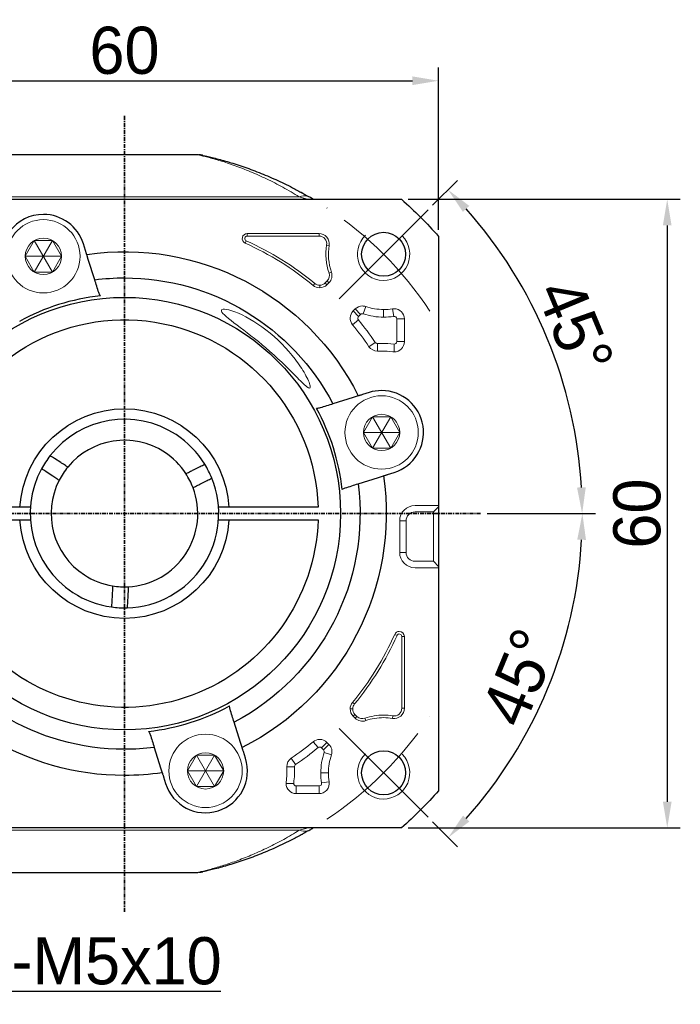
# Model space of a CAD drawing. Header units: millimetres. Extents: x 821 to 1314, y 1003 to 1351.
# Tile 4 of 9: x 909 to 972, y 1178 to 1272. Entities that reach past the tile are written whole.
import ezdxf

# ---------------------------------------------------------------- set-up
doc = ezdxf.new("R2010")
doc.units = ezdxf.units.MM
doc.header["$PDSIZE"] = -5
doc.linetypes.add('CENTER', pattern=[0.6, 0.375, -0.075, 0.075, -0.075])
doc.linetypes.add('点画线', pattern=[18, 12, -2, 2, -2])
doc.layers.get('0').update_dxf_attribs({"lineweight": 18})
doc.layers.get('Defpoints').update_dxf_attribs({"lineweight": 18})
for name, color, linetype, lineweight in [('3中心线层', 1, 'CENTER', 35), ('7中心线层', 7, '点画线', 18), ('尺寸线', 7, 'Continuous', 18), ('尺寸线层', 3, 'Continuous', 18), ('粗实线', 7, 'Continuous', 50), ('细实线', 7, 'Continuous', 18)]:
    doc.layers.add(name, color=color, linetype=linetype, lineweight=lineweight)
doc.styles.add('工程字', font='txt')
doc.dimstyles.new('副本 ISO-25', dxfattribs={"dimtxt": 4.5, "dimasz": 2.5, "dimexe": 1.25, "dimexo": 0.625, "dimtad": 1, "dimtxsty": '工程字', "dimcen": 2.5, "dimdle": 5, "dimadec": 0, "dimazin": 0, "dimtfac": 1, "dimtmove": 0, "dimatfit": 3, "dimfxl": 1, "dimtolj": 1, "dimarcsym": 0})

# ---------------------------------------------------------------- blocks, each defined once
blk = doc.blocks.new('*D9')
at = {"layer": 'Defpoints', "color": 0}
for p in [(949.14, 1265.78), (889.14, 1250.922), (949.14, 1250.922)]:
    blk.add_point(p, dxfattribs=at)
at = {"layer": '尺寸线层', "color": 0, "lineweight": -2}
for p, q in [((889.14, 1251.547), (889.14, 1267.03)), ((949.14, 1251.547), (949.14, 1267.03)), ((891.64, 1265.78), (946.64, 1265.78))]:
    blk.add_line(p, q, dxfattribs=at)
at = {"layer": '尺寸线层', "color": 0}
for points in [[(891.64, 1266.197), (891.64, 1265.364), (889.14, 1265.78)], [(946.64, 1265.364), (946.64, 1266.197), (949.14, 1265.78)]]:
    blk.add_solid(points, dxfattribs=at)
at = {"layer": '尺寸线层', "color": 0, "insert": (919.14, 1268.655), "char_height": 4.5, "attachment_point": 5, "style": '工程字'}
blk.add_mtext('\\A1;60', dxfattribs=at)
blk = doc.blocks.new('*D15')
at = {"layer": 'Defpoints', "color": 0}
for p in [(891.891, 1199.716), (896.891, 1199.716), (891.891, 1178.873)]:
    blk.add_point(p, dxfattribs=at)
at = {"layer": '尺寸线层', "color": 0, "lineweight": -2}
for p, q in [((891.891, 1199.091), (891.891, 1177.623)), ((896.891, 1199.091), (896.891, 1177.623)), ((889.391, 1178.873), (886.891, 1178.873)), ((896.891, 1178.873), (891.891, 1178.873)), ((899.391, 1178.873), (928.331, 1178.873))]:
    blk.add_line(p, q, dxfattribs=at)
at = {"layer": '尺寸线层', "color": 0}
for points in [[(889.391, 1178.456), (889.391, 1179.289), (891.891, 1178.873)], [(899.391, 1179.289), (899.391, 1178.456), (896.891, 1178.873)]]:
    blk.add_solid(points, dxfattribs=at)
at = {"layer": '尺寸线层', "color": 0, "insert": (916.72, 1181.748), "char_height": 4.5, "attachment_point": 5, "style": '工程字'}
blk.add_mtext('\\A1;4-M5x10', dxfattribs=at)
blk = doc.blocks.new('*D16')
at = {"layer": 'Defpoints', "color": 0}
for p in [(945.597, 1254.464), (945.597, 1194.464), (970.976, 1194.464)]:
    blk.add_point(p, dxfattribs=at)
at = {"layer": '尺寸线层', "color": 0, "lineweight": -2}
for p, q in [((946.222, 1254.464), (972.226, 1254.464)), ((970.976, 1251.964), (970.976, 1196.964)), ((946.222, 1194.464), (972.226, 1194.464))]:
    blk.add_line(p, q, dxfattribs=at)
at = {"layer": '尺寸线层', "color": 0}
for points in [[(971.392, 1251.964), (970.559, 1251.964), (970.976, 1254.464)], [(970.559, 1196.964), (971.392, 1196.964), (970.976, 1194.464)]]:
    blk.add_solid(points, dxfattribs=at)
at = {"layer": '尺寸线层', "color": 0, "insert": (968.101, 1224.464), "char_height": 4.5, "attachment_point": 5, "rotation": 90, "style": '工程字'}
blk.add_mtext('\\A1;60', dxfattribs=at)
blk = doc.blocks.new('*D23')
at = {"layer": 'Defpoints', "color": 0}
for p in [(948.131, 1253.456), (939.646, 1244.97), (961.36, 1235.777), (872.353, 1224.464), (953.14, 1224.464)]:
    blk.add_point(p, dxfattribs=at)
at = {"layer": '尺寸线层', "color": 0, "lineweight": -2}
for p, q in [((948.573, 1253.898), (950.931, 1256.256)), ((953.765, 1224.464), (964.1, 1224.464))]:
    blk.add_line(p, q, dxfattribs=at)
blk.add_arc((919.14, 1224.464), 43.71, 3.2775, 41.7225, dxfattribs=at)
at = {"layer": '尺寸线层', "color": 0}
for points in [[(952.067, 1253.84), (951.461, 1253.268), (950.048, 1255.372)], [(962.362, 1226.951), (963.195, 1226.975), (962.85, 1224.464)]]:
    blk.add_solid(points, dxfattribs=at)
at = {"layer": '尺寸线层', "color": 0, "insert": (962.179, 1242.292), "char_height": 4.5, "attachment_point": 5, "rotation": 292.5, "style": '工程字'}
blk.add_mtext('\\A1;45%%d', dxfattribs=at)
blk = doc.blocks.new('*D24')
at = {"layer": 'Defpoints', "color": 0}
for p in [(872.353, 1224.464), (953.14, 1224.464), (939.646, 1203.958), (957.013, 1202.598), (948.131, 1195.473)]:
    blk.add_point(p, dxfattribs=at)
at = {"layer": '尺寸线层', "color": 0, "lineweight": -2}
for p, q in [((953.765, 1224.464), (964.122, 1224.464)), ((948.573, 1195.031), (950.947, 1192.657))]:
    blk.add_line(p, q, dxfattribs=at)
blk.add_arc((919.14, 1224.464), 43.732, 318.27581, 356.72419, dxfattribs=at)
at = {"layer": '尺寸线层', "color": 0}
for points in [[(963.217, 1221.953), (962.384, 1221.977), (962.872, 1224.464)], [(951.477, 1195.645), (952.083, 1195.072), (950.063, 1193.541)]]:
    blk.add_solid(points, dxfattribs=at)
at = {"layer": '尺寸线层', "color": 0, "insert": (956.887, 1208.829), "char_height": 4.5, "attachment_point": 5, "rotation": 67.5, "style": '工程字'}
blk.add_mtext('\\A1;45%%d', dxfattribs=at)

msp = doc.modelspace()

# ---------------------------------------------------------------- linework, layer by layer
for p, q in [((901.6757, 1254.6988), (935.8288, 1254.6988)), ((937.7194, 1251.1948), (930.866, 1251.1948)), ((930.866, 1250.9541), (930.866, 1251.1948)), ((930.866, 1250.9541), (937.7194, 1250.9541)), ((937.7194, 1250.9541), (937.7194, 1251.1948)), ((930.7682, 1250.4954), (930.6701, 1250.2756)), ((938.4497, 1250.0958), (938.6873, 1250.0573)), ((938.6755, 1247.4286), (938.9032, 1247.5065)), ((937.3151, 1246.4301), (937.1616, 1246.2447)), ((937.7867, 1246.2603), (937.7867, 1246.0196)), ((938.4987, 1246.6659), (938.3098, 1246.477)), ((938.3098, 1246.477), (938.48, 1246.3068)), ((938.48, 1246.3068), (938.6689, 1246.4957)), ((938.4987, 1246.6659), (938.6689, 1246.4957)), ((941.1713, 1243.9932), (940.9825, 1243.8044)), ((941.4988, 1243.288), (940.9825, 1243.8044)), ((941.6876, 1243.4769), (941.1713, 1243.9932)), ((941.4988, 1243.288), (941.6876, 1243.4769)), ((941.9457, 1243.5367), (942.1822, 1244.2275)), ((943.8887, 1243.9436), (943.8887, 1243.2134)), ((944.8499, 1243.2909), (944.7329, 1244.0116)), ((941.4829, 1242.9515), (940.9204, 1242.486)), ((945.1403, 1243.0438), (945.1403, 1240.876)), ((945.1403, 1243.0438), (945.8705, 1243.0438)), ((945.8705, 1240.876), (945.8705, 1243.0438)), ((943.0958, 1240.8075), (942.4927, 1240.396)), ((943.3026, 1240.6983), (943.3026, 1239.9681)), ((944.89, 1240.6258), (944.89, 1239.8955)), ((945.1403, 1240.876), (945.8705, 1240.876)), ((946.89, 1225.2314), (948.64, 1225.2314)), ((949.14, 1225.2314), (948.64, 1225.2314)), ((949.14, 1225.1216), (948.64, 1224.6228)), ((949.14, 1225.2314), (949.14, 1225.1216)), ((949.14, 1225.1216), (949.14, 1224.124)), ((945.4237, 1220.7651), (945.4237, 1223.7651)), ((946.0323, 1220.7651), (946.0323, 1223.7651)), ((946.89, 1224.6228), (948.64, 1224.6228)), ((949.14, 1224.124), (949.14, 1220.4062)), ((949.14, 1220.4062), (949.14, 1219.4086)), ((948.64, 1219.9074), (946.89, 1219.9074)), ((948.64, 1219.2989), (946.89, 1219.2989)), ((949.14, 1219.4086), (948.64, 1219.9074)), ((949.14, 1219.2989), (948.64, 1219.2989)), ((949.14, 1219.4086), (949.14, 1219.2989)), ((945.171, 1212.8361), (944.9513, 1212.9343)), ((945.6298, 1212.7383), (945.8705, 1212.7383)), ((945.6298, 1212.7383), (945.6298, 1205.8849)), ((945.8705, 1205.8849), (945.8705, 1212.7383)), ((941.1058, 1206.2892), (940.9204, 1206.4427)), ((945.6298, 1205.8849), (945.8705, 1205.8849)), ((940.936, 1205.8176), (940.6953, 1205.8176)), ((941.1527, 1205.2945), (940.9825, 1205.1243)), ((940.9825, 1205.1243), (941.1713, 1204.9355)), ((941.3415, 1205.1056), (941.1527, 1205.2945)), ((941.3415, 1205.1056), (941.1713, 1204.9355)), ((942.1042, 1204.9288), (942.1822, 1204.7011)), ((944.7715, 1205.1546), (944.7329, 1204.917)), ((937.6271, 1202.1214), (937.1616, 1202.6839)), ((937.9637, 1202.1055), (938.48, 1202.6218)), ((937.9637, 1202.1055), (938.1526, 1201.9167)), ((938.1526, 1201.9167), (938.6689, 1202.433)), ((938.6689, 1202.433), (938.48, 1202.6218)), ((938.2124, 1201.6586), (938.9032, 1201.4221)), ((935.3739, 1200.3017), (934.6437, 1200.3017)), ((935.4831, 1200.5085), (935.0716, 1201.1117)), ((938.6192, 1199.7156), (937.889, 1199.7156)), ((935.3015, 1198.7143), (934.5711, 1198.7143)), ((937.7194, 1198.464), (935.5516, 1198.464)), ((935.5516, 1198.464), (935.5516, 1197.7338)), ((937.7194, 1198.464), (937.7194, 1197.7338)), ((937.9665, 1198.7544), (938.6873, 1198.8714)), ((935.5516, 1197.7338), (937.7194, 1197.7338)), ((935.8288, 1194.2298), (901.6757, 1194.2298))]:
    msp.add_line(p, q)
for centre in [(911.3968, 1249.0225), (943.6982, 1232.2075), (926.8832, 1199.9061)]:
    msp.add_circle(centre, 1.7321)
for centre, radius, start, end in [((930.866, 1250.7143), 0.4805, 90, 245.929385), ((937.7194, 1250.2143), 0.9805, 350.781377, 90), ((919.14, 1224.4643), 28.5102, 50.39475, 65.929385), ((943.8887, 1249.2131), 5.5102, 170.781377, 198.896119), ((937.9756, 1247.189), 0.9805, 315, 18.896119), ((937.7867, 1247.0001), 0.9805, 270, 315), ((937.7867, 1247.0001), 0.9805, 230.39475, 270), ((941.6758, 1243.111), 0.9805, 135, 219.60525), ((941.8646, 1243.2999), 0.9805, 90, 135), ((941.8646, 1243.2999), 0.9805, 71.103881, 90), ((943.8887, 1249.2131), 5.9997, 251.103881, 270), ((944.89, 1243.0438), 0.9805, 90, 99.218623), ((944.89, 1243.0438), 0.9805, 0, 90), ((919.14, 1224.4643), 28.9997, 34.302587, 39.60525), ((943.8887, 1249.2131), 5.9997, 270, 279.218623), ((943.6982, 1232.2075), 8.4997, 90, 92.59118), ((943.6982, 1232.2075), 8.4997, 82.17173, 90), ((944.89, 1240.876), 0.9805, 270, 0), ((943.3026, 1240.9486), 0.9805, 214.302587, 270), ((943.3026, 1240.9486), 0.9805, 270, 272.59118), ((944.89, 1240.876), 0.9805, 262.17173, 270), ((919.14, 1224.4643), 28.5102, 320.39475, 335.929385), ((945.39, 1212.7383), 0.4805, 90, 155.929385), ((945.39, 1212.7383), 0.4805, 0, 90), ((941.6758, 1205.8176), 0.9805, 140.39475, 180), ((944.89, 1205.8849), 0.9805, 260.781377, 0), ((941.6758, 1205.8176), 0.9805, 180, 225), ((941.8646, 1205.6288), 0.9805, 225, 288.896119), ((943.8887, 1199.7156), 5.5102, 90, 108.896119), ((943.8887, 1199.7156), 5.5102, 80.781377, 90), ((919.14, 1224.4643), 28.9997, 304.302587, 309.60525), ((937.7867, 1201.9285), 0.9805, 90, 129.60525), ((937.7867, 1201.9285), 0.9805, 45, 90), ((937.9756, 1201.7397), 0.9805, 341.103881, 45), ((943.8887, 1199.7156), 5.9997, 161.103881, 180), ((935.6242, 1200.3017), 0.9805, 124.302587, 180), ((935.6242, 1200.3017), 0.9805, 180, 182.59118), ((926.8832, 1199.9061), 8.4997, 352.17173, 2.59118), ((943.8887, 1199.7156), 5.9997, 180, 189.218623), ((935.5516, 1198.7143), 0.9805, 172.17173, 180), ((935.5516, 1198.7143), 0.9805, 180, 270), ((937.7194, 1198.7143), 0.9805, 270, 9.218623)]:
    msp.add_arc(centre, radius, start, end)
at = {"extrusion": (0, 0, -1)}
for centre, radius, start, end in [((-937.7194, 1250.2143), 0.7398, 90, 189.218623), ((-919.14, 1224.4643), 28.2695, 114.070615, 129.60525), ((-943.8887, 1249.2131), 5.2695, 341.103881, 9.218623), ((-937.9756, 1247.189), 0.7398, 161.103881, 225), ((-937.7867, 1247.0001), 0.7398, 270, 309.60525), ((-937.7867, 1247.0001), 0.7398, 225, 270), ((-943.8887, 1249.2131), 5.2695, 270, 288.896119), ((-943.8887, 1249.2131), 5.2695, 260.781377, 270), ((-919.14, 1224.4643), 28.2695, 140.39475, 145.697413), ((-943.6982, 1232.2075), 7.7695, 87.40882, 90), ((-943.6982, 1232.2075), 7.7695, 90, 97.82827), ((-946.89, 1223.7651), 1.4663, 0, 90), ((-946.89, 1223.7651), 0.8577, 0, 90), ((-946.89, 1220.7651), 1.4663, 270, 0), ((-946.89, 1220.7651), 0.8577, 270, 0), ((-919.14, 1224.4643), 28.2695, 204.070615, 219.60525), ((-941.6758, 1205.8176), 0.7398, 0, 39.60525), ((-944.89, 1205.8849), 0.7398, 180, 279.218623), ((-941.6758, 1205.8176), 0.7398, 315, 0), ((-941.8646, 1205.6288), 0.7398, 251.103881, 315), ((-943.8887, 1199.7156), 5.2695, 71.103881, 90), ((-943.8887, 1199.7156), 5.2695, 90, 99.218623), ((-919.14, 1224.4643), 28.2695, 230.39475, 235.697413), ((-943.8887, 1199.7156), 5.2695, 0, 18.896119), ((-926.8832, 1199.9061), 7.7695, 177.40882, 187.82827), ((-943.8887, 1199.7156), 5.2695, 350.781377, 0)]:
    msp.add_arc(centre, radius, start, end, dxfattribs=at)
for centre, major_axis, start_param, end_param in [((935.8288, 1252.9333), (-1.0114, -1.7254), 3.3165106, 3.8466841), ((935.8288, 1195.9954), (-1.0114, 1.7254), 2.4365012, 2.9666747)]:
    msp.add_ellipse(centre, major_axis=major_axis, ratio=0.6888272, start_param=start_param, end_param=end_param)
for points, knots in [([(935.8288, 1254.6988), (935.3094, 1255.0104), (934.2715, 1255.633), (932.7151, 1256.424), (931.1775, 1257.1108), (929.6871, 1257.6861), (928.2778, 1258.1513), (927.2465, 1258.4408), (926.6049, 1258.6032), (926.265, 1258.6845), (926.1473, 1258.7118), (926.1429, 1258.7131), (926.1383, 1258.7134)], [0, 0, 0, 0, 0.1323272, 0.264402, 0.3960277, 0.5274442, 0.659115, 0.7918025, 0.8579932, 0.9244531, 0.9912763, 1, 1, 1, 1]), ([(935.8288, 1254.6988), (935.9323, 1254.6684), (936.0873, 1254.6229), (936.2736, 1254.5662), (936.4185, 1254.5219), (936.5078, 1254.4943), (936.542, 1254.4837)], [0, 0, 0, 0, 0.366926, 0.5501014, 0.7344006, 1, 1, 1, 1]), ([(936.5413, 1254.4839), (936.5457, 1254.4826), (936.58, 1254.4719), (936.5926, 1254.468), (936.6042, 1254.4643)], [0, 0, 0, 0, 0.078422, 1, 1, 1, 1]), ([(930.7682, 1250.4954), (930.725, 1250.5271), (930.6386, 1250.5903), (930.6167, 1250.7675), (930.709, 1250.9203), (930.8136, 1250.9428), (930.866, 1250.9541)], [0, 0, 0, 0, 0.2504474, 0.5, 0.7495526, 1, 1, 1, 1]), ([(932.64, 1242.0168), (931.6564, 1242.7733), (930.5468, 1243.3977), (928.8401, 1244.0367), (928.3267, 1244.0398), (928.4676, 1243.5469), (929.0724, 1243.0711), (930.7034, 1241.841), (931.6961, 1241.09), (932.64, 1240.2846)], [0, 0, 0, 0, 0.25, 0.25, 0.5, 0.5, 0.75, 0.75, 1, 1, 1, 1]), ([(941.4829, 1242.9515), (941.4532, 1243.0091), (941.3938, 1243.1243), (941.4638, 1243.2335), (941.4988, 1243.288)], [0, 0, 0, 0, 0.5, 1, 1, 1, 1]), ([(932.64, 1240.2846), (933.7026, 1239.3778), (934.6911, 1238.4091), (935.9146, 1237.1654), (936.2919, 1236.7754), (936.8116, 1236.3675), (936.9286, 1236.4024), (936.8237, 1236.918), (936.6347, 1237.3383), (936.133, 1238.2297), (935.8115, 1238.7175), (934.7009, 1240.1757), (933.7503, 1241.1629), (932.64, 1242.0168)], [0, 0, 0, 0, 0.25, 0.25, 0.375, 0.375, 0.5, 0.5, 0.625, 0.625, 0.75, 0.75, 1, 1, 1, 1]), ([(943.3026, 1240.6983), (943.2615, 1240.7037), (943.1791, 1240.7146), (943.1236, 1240.7765), (943.0958, 1240.8075)], [0, 0, 0, 0, 0.4991029, 1, 1, 1, 1]), ([(945.1403, 1240.876), (945.1241, 1240.8082), (945.092, 1240.6734), (944.9571, 1240.6416), (944.89, 1240.6258)], [0, 0, 0, 0, 0.5025748, 1, 1, 1, 1]), ([(945.171, 1212.8361), (945.2027, 1212.8793), (945.266, 1212.9657), (945.4431, 1212.9876), (945.5959, 1212.8953), (945.6185, 1212.7907), (945.6298, 1212.7383)], [0, 0, 0, 0, 0.2504474, 0.5, 0.7495526, 1, 1, 1, 1]), ([(937.6271, 1202.1214), (937.6847, 1202.1511), (937.8, 1202.2105), (937.9091, 1202.1405), (937.9637, 1202.1055)], [0, 0, 0, 0, 0.5, 1, 1, 1, 1]), ([(935.3739, 1200.3017), (935.3794, 1200.3428), (935.3903, 1200.4252), (935.4521, 1200.4807), (935.4831, 1200.5085)], [0, 0, 0, 0, 0.499116, 1, 1, 1, 1]), ([(935.5516, 1198.464), (935.4839, 1198.4802), (935.349, 1198.5124), (935.3173, 1198.6472), (935.3015, 1198.7143)], [0, 0, 0, 0, 0.5025738, 1, 1, 1, 1]), ([(937.9665, 1198.7544), (937.9587, 1198.6777), (937.9429, 1198.5242), (937.7939, 1198.4841), (937.7194, 1198.464)], [0, 0, 0, 0, 0.500011, 1, 1, 1, 1]), ([(926.3707, 1190.2695), (926.4097, 1190.2788), (926.6625, 1190.3396), (927.3736, 1190.5187), (928.6041, 1190.8796), (929.9676, 1191.3455), (931.3955, 1191.9107), (932.8628, 1192.5772), (934.3457, 1193.3385), (935.3342, 1193.9326), (935.8288, 1194.2298)], [0, 0, 0, 0, 0.0287584, 0.1679333, 0.3071957, 0.4454802, 0.5836293, 0.7220356, 0.8609002, 1, 1, 1, 1]), ([(935.8288, 1194.2298), (936.0069, 1194.2827), (936.2814, 1194.3642), (936.4999, 1194.4319), (936.5439, 1194.4455), (936.5483, 1194.4469)], [0, 0, 0, 0, 0.6302264, 0.9714081, 1, 1, 1, 1]), ([(926.1386, 1190.2149), (926.1341, 1190.2138), (926.1276, 1190.2123), (926.1881, 1190.2263), (926.3147, 1190.2561), (926.3707, 1190.2695)], [0, 0, 0, 0, 0.0002341, 0.6278325, 1, 1, 1, 1])]:
    msp.add_open_spline(points, degree=3, knots=knots)
for points, degree in [([(941.6876, 1243.4769), (941.7264, 1243.5052), (941.8039, 1243.5619), (941.8984, 1243.5451), (941.9457, 1243.5367)], 3), ([(944.8499, 1243.2909), (944.9266, 1243.283), (945.0801, 1243.2673), (945.1202, 1243.1183), (945.1403, 1243.0438)], 3), ([(943.3139, 1240.6985), (943.3026, 1240.6983)], 1), ([(944.89, 1240.6258), (944.8786, 1240.6258), (944.8672, 1240.6265), (944.8559, 1240.628)], 3), ([(938.1526, 1201.9167), (938.1809, 1201.8779), (938.2376, 1201.8004), (938.2208, 1201.7059), (938.2124, 1201.6586)], 3), ([(935.3741, 1200.2904), (935.3739, 1200.3017)], 1), ([(935.3015, 1198.7143), (935.3014, 1198.7257), (935.3021, 1198.7371), (935.3036, 1198.7484)], 3)]:
    msp.add_open_spline(points, degree=degree)
at = {"layer": '3中心线层'}
for p, q in [((919.14, 1186.4643), (919.14, 1262.4643)), ((953.14, 1224.4643), (872.3526, 1224.4643))]:
    msp.add_line(p, q, dxfattribs=at)
at = {"layer": '7中心线层'}
for p, q in [((939.6461, 1244.9704), (948.1314, 1253.4557)), ((939.6461, 1203.9582), (948.1314, 1195.473))]:
    msp.add_line(p, q, dxfattribs=at)
for start, end in [(33.521659, 56.478341), (303.521659, 326.478341)]:
    msp.add_arc((919.14, 1224.4643), 35, start, end, dxfattribs=at)
at = {"layer": '尺寸线'}
for p, q in [((946.0323, 1223.7651), (945.4237, 1223.7651)), ((948.64, 1224.6228), (948.64, 1219.9074)), ((946.0323, 1220.7651), (945.4237, 1220.7651))]:
    msp.add_line(p, q, dxfattribs=at)
at = {"layer": '尺寸线', "color": 7}
for centre in [(943.8887, 1249.2131), (943.8887, 1199.7156)]:
    msp.add_arc(centre, 2.5, 133.387088, 45.024333, dxfattribs=at)
at = {"layer": '粗实线', "linetype": 'Continuous', "lineweight": 30}
for p, q in [((926.1547, 1258.7143), (895.7381, 1258.7143)), ((892.6825, 1254.4643), (945.5975, 1254.4643)), ((892.6825, 1254.4643), (945.5975, 1254.4643)), ((915.4122, 1249.5893), (915.2117, 1250.2254)), ((949.14, 1250.9218), (949.14, 1219.2989)), ((949.14, 1250.9218), (949.14, 1219.2989)), ((915.6864, 1248.7197), (915.5341, 1249.2029)), ((916.2967, 1246.784), (915.6864, 1248.7197)), ((942.4954, 1236.0224), (941.8593, 1235.8218)), ((940.9897, 1235.5476), (939.054, 1234.9373)), ((941.4729, 1235.7), (940.9897, 1235.5476)), ((913.0505, 1229.3386), (912.462, 1229.7231)), ((912.2301, 1228.0829), (911.6416, 1228.4673)), ((925.7287, 1228.6392), (926.3559, 1228.9566)), ((944.2649, 1228.1921), (944.901, 1228.3926)), ((926.406, 1227.3008), (927.0332, 1227.6182)), ((941.4596, 1227.3076), (943.3954, 1227.9179)), ((943.3954, 1227.9179), (943.8786, 1228.0703)), ((909.158, 1225.0643), (908.04, 1225.0643)), ((937.6303, 1225.0643), (929.122, 1225.0643)), ((908.04, 1223.8643), (909.158, 1223.8643)), ((929.122, 1223.8643), (937.6303, 1223.8643)), ((949.14, 1219.2989), (949.14, 1198.0068)), ((949.14, 1219.2989), (949.14, 1198.0068)), ((917.9635, 1216.7536), (917.9247, 1216.0517)), ((919.4612, 1216.6709), (919.4225, 1215.969)), ((930.2233, 1202.6146), (929.613, 1204.5503)), ((921.9832, 1202.1447), (922.5936, 1200.209)), ((930.3756, 1202.1314), (930.2233, 1202.6146)), ((930.698, 1201.1089), (930.4975, 1201.745)), ((922.5936, 1200.209), (922.7459, 1199.7258)), ((922.8677, 1199.3394), (923.0683, 1198.7033)), ((945.5975, 1194.4643), (892.6825, 1194.4643)), ((945.5975, 1194.4643), (892.6825, 1194.4643)), ((895.7381, 1190.2143), (926.1551, 1190.2143))]:
    msp.add_line(p, q, dxfattribs=at)
at = {"layer": '粗实线', "color": 0, "lineweight": 30}
for centre in [(943.8887, 1249.2131), (943.8887, 1199.7156)]:
    msp.add_circle(centre, 2.1, dxfattribs=at)
at = {"layer": '粗实线', "linetype": 'Continuous', "lineweight": 30, "extrusion": (0, 0, -1)}
for radius, start, end in [(40, 131.409622, 138.590378), (40, 131.409622, 138.590378), (25, 81.706896, 153.293104), (22.5, 82.740348, 90), (22.5, 90, 152.259652), (20.6414, 270, 90), (20.6414, 90, 270), (18.5, 19.791512, 178.141433), (10, 3.439813, 176.560187), (25, 171.706896, 243.293104), (22.5, 172.740348, 242.259652), (18.5, 181.858567, 317.285651), (10, 183.439813, 356.560187), (22.5, 270, 332.259652), (25, 270, 333.293104), (22.5, 262.740348, 270), (25, 261.706896, 270), (40, 221.409622, 228.590378), (40, 221.409622, 228.590378)]:
    msp.add_arc((-919.14, 1224.4643), radius, start, end, dxfattribs=at)
at = {"layer": '粗实线', "linetype": 'Continuous', "lineweight": 30}
for centre, radius, start, end in [((911.3968, 1249.0225), 4, 90, 197.5), ((911.3968, 1249.0225), 4, 17.5, 90), ((919.14, 1224.4643), 20.9162, 96.317702, 118.682298), ((943.6982, 1232.2075), 4, 90, 107.5), ((943.6982, 1232.2075), 4, 287.500017, 90), ((919.14, 1224.4643), 20.9162, 6.317702, 28.682298), ((919.14, 1224.4643), 9, 56.84238, 142.062189), ((919.14, 1224.4643), 7, 56.84238, 140.691741), ((919.14, 1224.4643), 9, 31.622572, 56.84238), ((919.14, 1224.4643), 7, 32.99302, 56.84238), ((919.14, 1224.4643), 9, 142.061948, 151.622258), ((919.14, 1224.4643), 9, 151.622572, 236.84238), ((919.14, 1224.4643), 9, 22.062552, 31.622862), ((919.14, 1224.4643), 7, 152.99302, 236.84238), ((919.14, 1224.4643), 9, 271.622572, 22.062189), ((919.14, 1224.4643), 7, 272.99302, 20.691741), ((919.14, 1224.4643), 7, 236.84238, 260.691741), ((919.14, 1224.4643), 9, 236.84238, 262.062189), ((919.14, 1224.4643), 9, 262.063596, 271.621213), ((919.14, 1224.4643), 20.9162, 276.317702, 298.682298), ((926.8832, 1199.9061), 4, 197.500017, 17.5)]:
    msp.add_arc(centre, radius, start, end, dxfattribs=at)
for centre, major_axis, ratio, start_param, end_param in [((926.1969, 1256.701), (0.4277, 1.9537), 0.9910457, 0.122289, 0.2173971), ((926.1969, 1256.701), (0.4277, 1.9537), 0.9910457, 0, 0.0754095), ((935.8288, 1252.9333), (-1.0114, -1.7254), 0.6888272, 3.1415927, 3.3165103), ((935.8288, 1195.9954), (-1.0114, 1.7254), 0.6888272, 2.966675, 3.1415927), ((926.1969, 1192.2277), (0.4277, -1.9537), 0.9910457, 6.0657882, 6.2831853)]:
    msp.add_ellipse(centre, major_axis=major_axis, ratio=ratio, start_param=start_param, end_param=end_param, dxfattribs=at)
for points, degree in [([(926.4774, 1258.6811), (926.296, 1258.7156), (926.2905, 1258.7033)], 2), ([(936.618, 1254.7536), (936.0249, 1255.122)], 1), ([(916.6852, 1245.552), (916.5556, 1245.9631), (916.4261, 1246.3737), (916.2967, 1246.784)], 3), ([(916.8383, 1245.2535), (916.7657, 1245.3504), (916.7173, 1245.4503), (916.6852, 1245.552)], 3), ([(937.822, 1234.5489), (937.7203, 1234.5168), (937.6107, 1234.4993), (937.4896, 1234.5031)], 3), ([(939.054, 1234.9373), (938.6437, 1234.8079), (938.2331, 1234.6785), (937.822, 1234.5489)], 3), ([(912.462, 1229.7231), (912.322, 1229.8146), (912.1819, 1229.9061), (912.0419, 1229.9976)], 3), ([(911.6416, 1228.4673), (911.5015, 1228.5589), (911.3615, 1228.6503), (911.2215, 1228.7418)], 3), ([(913.7237, 1228.8988), (913.4077, 1228.5128), (913.1299, 1228.0875), (912.9033, 1227.643)], 3), ([(926.3559, 1228.9566), (926.5052, 1229.0322), (926.6544, 1229.1077), (926.8037, 1229.1832)], 3), ([(925.6884, 1226.9377), (925.5122, 1227.4044), (925.2828, 1227.8576), (925.0111, 1228.2761)], 3), ([(927.0332, 1227.6182), (927.1825, 1227.6938), (927.3317, 1227.7693), (927.481, 1227.8448)], 3), ([(939.9291, 1226.766), (940.0261, 1226.8386), (940.1259, 1226.8871), (940.2277, 1226.9191)], 3), ([(940.2277, 1226.9191), (940.6387, 1227.0487), (941.0494, 1227.1782), (941.4596, 1227.3076)], 3), ([(917.9247, 1216.0517), (917.9155, 1215.8846), (917.9063, 1215.7176), (917.8971, 1215.5506)], 3), ([(919.4225, 1215.969), (919.4133, 1215.802), (919.404, 1215.635), (919.3948, 1215.4679)], 3), ([(929.2245, 1205.7823), (929.1924, 1205.884), (929.1749, 1205.9936), (929.1787, 1206.1147)], 3), ([(929.613, 1204.5503), (929.4836, 1204.9606), (929.3541, 1205.3712), (929.2245, 1205.7823)], 3), ([(921.4416, 1203.6752), (921.5142, 1203.5782), (921.5627, 1203.4784), (921.5948, 1203.3766)], 3), ([(921.5948, 1203.3766), (921.7244, 1202.9656), (921.8539, 1202.555), (921.9832, 1202.1447)], 3), ([(936.0249, 1193.8067), (936.618, 1194.1751)], 1), ([(936.8403, 1194.27), (936.9572, 1194.3385), (937.0679, 1194.4044), (937.1677, 1194.4643)], 3), ([(926.2905, 1190.2254), (926.296, 1190.213), (926.4774, 1190.2476)], 2)]:
    msp.add_open_spline(points, degree=degree, dxfattribs=at)
for points, knots in [([(926.6246, 1258.6547), (926.5886, 1258.6625), (926.5166, 1258.6782), (926.7166, 1258.6348), (927.1004, 1258.5481), (927.8112, 1258.3772), (928.7027, 1258.1391), (929.6735, 1257.8447), (930.6801, 1257.5147), (931.9858, 1257.0371), (933.585, 1256.3593), (934.9751, 1255.6927), (935.8232, 1255.2292), (936.1404, 1255.0524)], [0, 0, 0, 0, 0.0663768, 0.1327871, 0.1992303, 0.2653755, 0.3980578, 0.463951, 0.5296956, 0.6610878, 0.7927036, 0.9224406, 1, 1, 1, 1]), ([(937.1677, 1254.4643), (937.1667, 1254.4649), (937.1658, 1254.4655), (937.0661, 1254.5254), (936.9574, 1254.59), (936.8403, 1254.6587)], [0.15429395, 0.15429395, 0.15429395, 0.15429395, 0.16265421, 0.16265421, 1, 1, 1, 1]), ([(915.5343, 1249.2022), (915.5329, 1249.2066), (915.5315, 1249.211), (915.5229, 1249.2383), (915.5163, 1249.2594), (915.4996, 1249.3123), (915.4893, 1249.3448), (915.4665, 1249.4171), (915.4536, 1249.4579), (915.4312, 1249.5291), (915.4217, 1249.5593), (915.4122, 1249.5893)], [0, 0, 0, 0, 0.2115356, 0.2115356, 0.4229944, 0.4229944, 0.6356664, 0.6356664, 0.8509644, 0.8509644, 1, 1, 1, 1]), ([(941.8593, 1235.8218), (941.8156, 1235.8081), (941.7714, 1235.7941), (941.689, 1235.7681), (941.6497, 1235.7557), (941.5817, 1235.7343), (941.5521, 1235.725), (941.5068, 1235.7107), (941.4903, 1235.7055), (941.4815, 1235.7027), (941.4771, 1235.7013), (941.4727, 1235.6999)], [0, 0, 0, 0, 0.2183987, 0.2183987, 0.4368728, 0.4368728, 0.6541149, 0.6541149, 0.8686839, 0.8686839, 1, 1, 1, 1]), ([(913.7257, 1228.8975), (913.7218, 1228.9), (913.7108, 1228.9072), (913.6614, 1228.9395), (913.6242, 1228.9638), (913.5308, 1229.0248), (913.4734, 1229.0623), (913.3464, 1229.1453), (913.2749, 1229.192), (913.1522, 1229.2722), (913.1012, 1229.3055), (913.0505, 1229.3386)], [0, 0, 0, 0, 0.2135041, 0.2135041, 0.4269713, 0.4269713, 0.6410212, 0.6410212, 0.8562277, 0.8562277, 1, 1, 1, 1]), ([(925.0091, 1228.275), (925.0132, 1228.2771), (925.0249, 1228.2831), (925.0776, 1228.3097), (925.1173, 1228.3298), (925.2167, 1228.3801), (925.2779, 1228.4111), (925.4134, 1228.4796), (925.4895, 1228.5182), (925.6203, 1228.5844), (925.6747, 1228.6119), (925.7287, 1228.6392)], [0, 0, 0, 0, 0.2135041, 0.2135041, 0.4269713, 0.4269713, 0.6410212, 0.6410212, 0.8562277, 0.8562277, 1, 1, 1, 1]), ([(912.9053, 1227.6418), (912.9014, 1227.6443), (912.8904, 1227.6515), (912.841, 1227.6838), (912.8037, 1227.7081), (912.7104, 1227.769), (912.653, 1227.8066), (912.5259, 1227.8896), (912.4545, 1227.9363), (912.3318, 1228.0164), (912.2808, 1228.0498), (912.2301, 1228.0829)], [0, 0, 0, 0, 0.2135041, 0.2135041, 0.4269713, 0.4269713, 0.6410212, 0.6410212, 0.8562277, 0.8562277, 1, 1, 1, 1]), ([(943.8778, 1228.07), (943.8822, 1228.0714), (943.8866, 1228.0728), (943.9139, 1228.0814), (943.935, 1228.0881), (943.9879, 1228.1047), (944.0205, 1228.115), (944.0928, 1228.1378), (944.1336, 1228.1507), (944.2047, 1228.1731), (944.2349, 1228.1826), (944.2649, 1228.1921)], [0, 0, 0, 0, 0.2115356, 0.2115356, 0.4229944, 0.4229944, 0.6356664, 0.6356664, 0.8509644, 0.8509644, 1, 1, 1, 1]), ([(925.6864, 1226.9367), (925.6905, 1226.9387), (925.7022, 1226.9447), (925.7549, 1226.9714), (925.7946, 1226.9914), (925.894, 1227.0418), (925.9552, 1227.0727), (926.0907, 1227.1413), (926.1668, 1227.1798), (926.2976, 1227.246), (926.352, 1227.2735), (926.406, 1227.3008)], [0, 0, 0, 0, 0.2135041, 0.2135041, 0.4269713, 0.4269713, 0.6410212, 0.6410212, 0.8562277, 0.8562277, 1, 1, 1, 1]), ([(910.1623, 1225.0643), (910.1577, 1225.0643), (910.1407, 1225.0643), (910.0667, 1225.0643), (910.011, 1225.0643), (909.8714, 1225.0643), (909.7855, 1225.0643), (909.5957, 1225.0643), (909.4891, 1225.0643), (909.3073, 1225.0643), (909.2324, 1225.0643), (909.158, 1225.0643)], [0, 0, 0, 0, 0.2143841, 0.2143841, 0.4287539, 0.4287539, 0.6433501, 0.6433501, 0.8583945, 0.8583945, 1, 1, 1, 1]), ([(929.122, 1225.0643), (929.0097, 1225.0643), (928.8958, 1225.0643), (928.6839, 1225.0643), (928.5828, 1225.0643), (928.4075, 1225.0643), (928.3308, 1225.0643), (928.2121, 1225.0643), (928.1684, 1225.0643), (928.1287, 1225.0643), (928.1241, 1225.0643), (928.1195, 1225.0643)], [0, 0, 0, 0, 0.2155949, 0.2155949, 0.4311982, 0.4311982, 0.6466607, 0.6466607, 0.8617206, 0.8617206, 1, 1, 1, 1]), ([(909.158, 1223.8643), (909.2703, 1223.8643), (909.3842, 1223.8643), (909.5961, 1223.8643), (909.6971, 1223.8643), (909.8724, 1223.8643), (909.9492, 1223.8643), (910.0679, 1223.8643), (910.1116, 1223.8643), (910.1513, 1223.8643), (910.1559, 1223.8643), (910.1605, 1223.8643)], [0, 0, 0, 0, 0.2155949, 0.2155949, 0.4311982, 0.4311982, 0.6466607, 0.6466607, 0.8617206, 0.8617206, 1, 1, 1, 1]), ([(928.1177, 1223.8643), (928.1223, 1223.8643), (928.1393, 1223.8643), (928.2133, 1223.8643), (928.269, 1223.8643), (928.4086, 1223.8643), (928.4945, 1223.8643), (928.6843, 1223.8643), (928.7908, 1223.8643), (928.9727, 1223.8643), (929.0476, 1223.8643), (929.122, 1223.8643)], [0, 0, 0, 0, 0.2143841, 0.2143841, 0.4287539, 0.4287539, 0.6433501, 0.6433501, 0.8583945, 0.8583945, 1, 1, 1, 1]), ([(918.0079, 1217.5588), (918.0076, 1217.5542), (918.0069, 1217.5411), (918.0037, 1217.4821), (918.0012, 1217.4377), (917.9951, 1217.3264), (917.9913, 1217.258), (917.9829, 1217.1064), (917.9782, 1217.0212), (917.9702, 1216.8748), (917.9668, 1216.814), (917.9635, 1216.7536)], [0, 0, 0, 0, 0.2135041, 0.2135041, 0.4269713, 0.4269713, 0.6410212, 0.6410212, 0.8562277, 0.8562277, 1, 1, 1, 1]), ([(918.0078, 1217.5565), (918.2564, 1217.5235), (918.6322, 1217.4736), (919.1339, 1217.4604), (919.3837, 1217.4695), (919.5055, 1217.4739)], [0, 0, 0, 0, 0.5003656, 0.7564876, 1, 1, 1, 1]), ([(919.5056, 1217.4762), (919.5054, 1217.4716), (919.5046, 1217.4585), (919.5014, 1217.3995), (919.4989, 1217.3551), (919.4928, 1217.2438), (919.489, 1217.1753), (919.4807, 1217.0238), (919.476, 1216.9385), (919.4679, 1216.7922), (919.4645, 1216.7314), (919.4612, 1216.6709)], [0, 0, 0, 0, 0.2135041, 0.2135041, 0.4269713, 0.4269713, 0.6410212, 0.6410212, 0.8562277, 0.8562277, 1, 1, 1, 1]), ([(930.4975, 1201.745), (930.4837, 1201.7887), (930.4698, 1201.8329), (930.4438, 1201.9154), (930.4314, 1201.9547), (930.41, 1202.0226), (930.4006, 1202.0522), (930.3863, 1202.0975), (930.3811, 1202.114), (930.3784, 1202.1228), (930.377, 1202.1272), (930.3756, 1202.1316)], [0, 0, 0, 0, 0.2183987, 0.2183987, 0.4368728, 0.4368728, 0.6541149, 0.6541149, 0.8686839, 0.8686839, 1, 1, 1, 1]), ([(922.7457, 1199.7265), (922.7471, 1199.7221), (922.7485, 1199.7177), (922.7571, 1199.6904), (922.7637, 1199.6693), (922.7804, 1199.6164), (922.7907, 1199.5838), (922.8135, 1199.5115), (922.8263, 1199.4707), (922.8487, 1199.3996), (922.8583, 1199.3694), (922.8677, 1199.3394)], [0, 0, 0, 0, 0.2115356, 0.2115356, 0.4229944, 0.4229944, 0.6356664, 0.6356664, 0.8509644, 0.8509644, 1, 1, 1, 1]), ([(936.1449, 1193.8788), (935.8262, 1193.7012), (934.9766, 1193.2367), (933.585, 1192.5694), (931.9858, 1191.8916), (930.4184, 1191.3182), (928.9237, 1190.8485), (927.8112, 1190.5515), (927.1004, 1190.3805), (926.7166, 1190.2938), (926.5166, 1190.2505), (926.5886, 1190.2661), (926.6246, 1190.274)], [0, 0, 0, 0, 0.0779031, 0.2075966, 0.3391669, 0.4705138, 0.6020797, 0.7347162, 0.8008385, 0.8672588, 0.9336462, 1, 1, 1, 1])]:
    msp.add_open_spline(points, degree=3, knots=knots, dxfattribs=at)
at = {"layer": '细实线', "color": 0}
for p, q in [((912.2628, 1250.5225), (910.5308, 1247.5225)), ((912.2628, 1247.5225), (910.5308, 1250.5225)), ((913.1289, 1249.0225), (909.6648, 1249.0225)), ((944.5642, 1233.7075), (942.8322, 1230.7075)), ((944.5642, 1230.7075), (942.8322, 1233.7075)), ((945.4302, 1232.2075), (941.9661, 1232.2075)), ((927.7492, 1201.4061), (926.0171, 1198.4061)), ((927.7492, 1198.4061), (926.0171, 1201.4061)), ((928.6152, 1199.9061), (925.1511, 1199.9061))]:
    msp.add_line(p, q, dxfattribs=at)
for points in [[(909.6648, 1249.0225), (910.5308, 1247.5225), (912.2628, 1247.5225), (913.1289, 1249.0225), (912.2628, 1250.5225), (910.5308, 1250.5225)], [(941.9661, 1232.2075), (942.8322, 1230.7075), (944.5642, 1230.7075), (945.4302, 1232.2075), (944.5642, 1233.7075), (942.8322, 1233.7075)], [(925.1511, 1199.9061), (926.0171, 1198.4061), (927.7492, 1198.4061), (928.6152, 1199.9061), (927.7492, 1201.4061), (926.0171, 1201.4061)]]:
    msp.add_lwpolyline(points, close=True, dxfattribs=at)
for centre in [(911.3968, 1249.0225), (943.6982, 1232.2075), (926.8832, 1199.9061)]:
    msp.add_circle(centre, 3.5, dxfattribs=at)

# ---------------------------------------------------------------- dimensions: what is measured, and where the dimension line sits
at = {"layer": '尺寸线层'}
dim = msp.add_linear_dim(base=(949.14, 1265.7803), p1=(889.14, 1250.9218), p2=(949.14, 1250.9218), dimstyle='副本 ISO-25', override={"dimtxsty": '工程字'}, dxfattribs=at)
dim.commit()
dim.dimension.update_dxf_attribs({"geometry": '*D9', "text_midpoint": (919.14, 1265.7803), "dimtype": 160})
for base, line1, picture, middle in [((961.3605, 1235.7773), ((939.6461, 1244.9704), (948.1314, 1253.4557)), '*D23', (962.1788, 1242.2916)), ((957.0133, 1202.5981), ((939.6461, 1203.9582), (948.1314, 1195.473)), '*D24', (956.8873, 1208.8289))]:
    dim = msp.add_angular_dim_2l(base=base, line1=line1, line2=((953.14, 1224.4643), (872.3526, 1224.4643)), dimstyle='副本 ISO-25', dxfattribs=at)
    dim.commit()
    dim.dimension.update_dxf_attribs({"geometry": picture, "text_midpoint": middle})
dim = msp.add_linear_dim(base=(970.9757, 1194.4643), p1=(945.5975, 1254.4643), p2=(945.5975, 1194.4643), angle=90, dimstyle='副本 ISO-25', dxfattribs=at)
dim.commit()
dim.dimension.update_dxf_attribs({"geometry": '*D16', "text_midpoint": (968.1007, 1224.4643)})
dim = msp.add_linear_dim(base=(891.8912, 1178.8728), p1=(896.8912, 1199.7156), p2=(891.8912, 1199.7156), text='4-M<>x10', dimstyle='副本 ISO-25', override={"dimtxsty": '工程字'}, dxfattribs=at)
dim.commit()
dim.dimension.update_dxf_attribs({"geometry": '*D15', "text_midpoint": (916.7202, 1178.8728), "dimtype": 160})

doc.saveas('drawing.dxf')
